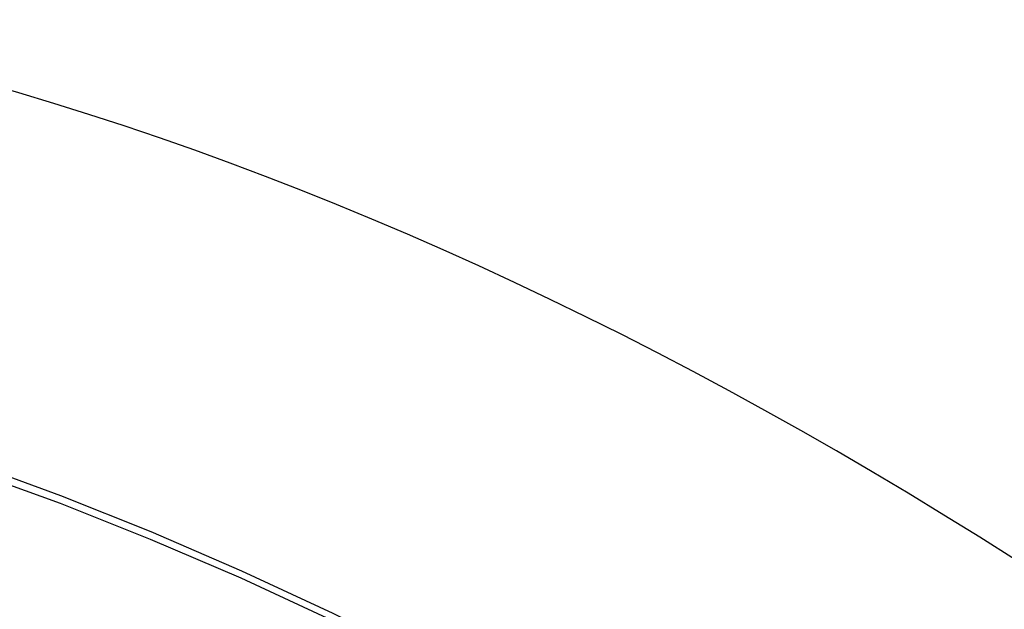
# Model space of a CAD drawing. Header units: inches. Extents: x 23 to 567, y 61 to 264.
# Tile 255 of 256: x 556.654 to 556.918, y 201.49 to 201.648. Entities that reach past the tile are written whole.
import ezdxf

# ---------------------------------------------------------------- set-up
doc = ezdxf.new("R2010")
doc.units = ezdxf.units.IN
doc.header["$MEASUREMENT"] = 0
doc.layers.add('Visible Edges(ANSI)', color=7, linetype='Continuous', lineweight=25)
doc.layers.add('Visible Tangent Edges(ANSI)', color=7, linetype='Continuous', lineweight=25)

msp = doc.modelspace()

# ---------------------------------------------------------------- linework, layer by layer
at = {"layer": 'Visible Edges(ANSI)'}
msp.add_ellipse((556.87291, 200.47202), major_axis=(-0.64961, 1.12515), ratio=0.57735, start_param=5.161526, end_param=5.834048, dxfattribs=at)
at = {"layer": 'Visible Tangent Edges(ANSI)', "flags": 128}
for points in [[(556.93419, 201.36976), (556.90969, 201.38744), (556.88513, 201.40437), (556.86056, 201.42051), (556.83599, 201.43585), (556.81143, 201.45041), (556.78689, 201.46417), (556.76235, 201.47713), (556.73785, 201.4893), (556.71341, 201.50064), (556.68905, 201.51116), (556.66482, 201.52083), (556.6407, 201.52966), (556.61671, 201.53763), (556.59289, 201.54475), (556.56923, 201.55101), (556.54577, 201.55639), (556.52251, 201.5609)], [(556.5227, 201.55828), (556.54588, 201.55387), (556.56928, 201.54858), (556.59287, 201.54243), (556.61664, 201.53541), (556.64056, 201.52753), (556.66462, 201.5188), (556.6888, 201.50921), (556.7131, 201.49878), (556.73749, 201.4875), (556.76194, 201.4754), (556.78642, 201.46248), (556.8109, 201.44876), (556.8354, 201.43424), (556.8599, 201.41891), (556.8844, 201.40279), (556.90888, 201.38587), (556.9333, 201.36818)]]:
    msp.add_lwpolyline(points, dxfattribs=at)

doc.saveas('drawing.dxf')
